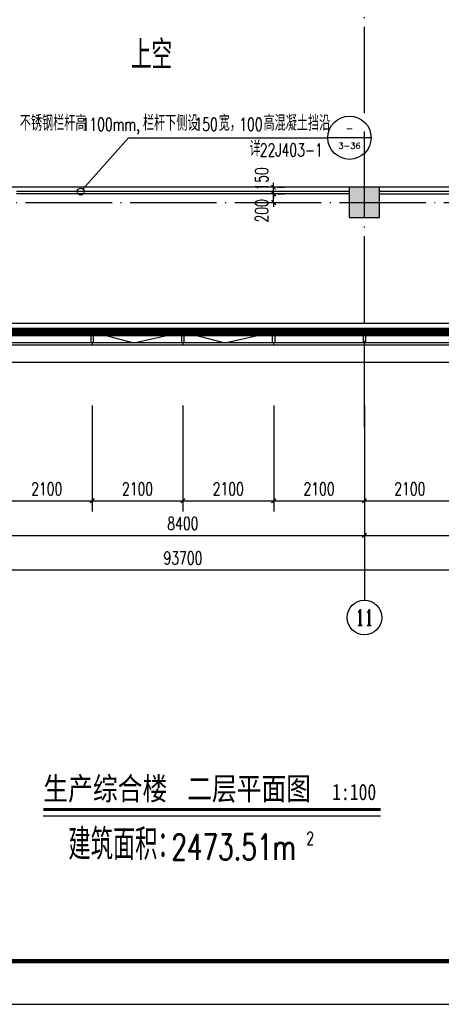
# Model space of a CAD drawing. Extents: x 797781 to 1255204, y 21234 to 1024248.
# Tile 242 of 256: x 938932 to 948687, y 253678 to 276447. Entities that reach past the tile are written whole.
import ezdxf
from ezdxf.enums import TextEntityAlignment as Align

# ---------------------------------------------------------------- set-up
doc = ezdxf.new("R2010")
doc.units = 0
doc.header["$LTSCALE"] = 1000
doc.header["$MEASUREMENT"] = 0
doc.linetypes.add('230303生产综合楼-平面图_t8$0$DOTE', pattern=[2.42, 2, -0.2, 0.02, -0.2])
doc.linetypes.add('__DASH', pattern=[0.35, 0.25, -0.1])
for name, color, linetype in [('230303生产综合楼-平面图_t8$0$3T_WOOD', 21, 'Continuous'), ('230303生产综合楼-平面图_t8$0$AXIS', 3, 'Continuous'), ('230303生产综合楼-平面图_t8$0$AXIS_TEXT', 7, 'Continuous'), ('230303生产综合楼-平面图_t8$0$COLUMN', 40, 'Continuous'), ('230303生产综合楼-平面图_t8$0$CURTWALL', 4, 'Continuous'), ('230303生产综合楼-平面图_t8$0$DIM_IDEN', 3, 'Continuous'), ('230303生产综合楼-平面图_t8$0$DIM_SYMB', 3, 'Continuous'), ('230303生产综合楼-平面图_t8$0$DOTE', 1, '230303生产综合楼-平面图_t8$0$DOTE'), ('230303生产综合楼-平面图_t8$0$PUB_DIM', 3, 'Continuous'), ('230303生产综合楼-平面图_t8$0$PUB_HATCH', 8, 'Continuous'), ('230303生产综合楼-平面图_t8$0$PUB_TEXT', 7, 'Continuous'), ('230303生产综合楼-平面图_t8$0$PUB_TITLE', 4, 'Continuous'), ('230303生产综合楼-平面图_t8$0$STAIR', 2, 'Continuous'), ('230303生产综合楼-平面图_t8$0$看线', 115, 'Continuous'), ('AXIS_TEXT', 7, 'Continuous'), ('PUB_HATCH', 8, 'Continuous'), ('PUB_TEXT', 7, 'Continuous')]:
    doc.layers.add(name, color=color, linetype=linetype)
doc.styles.add('230303生产综合楼-平面图_t8$0$-黑体', font='simhei.ttf', dxfattribs={"width": 0.8})
doc.styles.add('230303生产综合楼-平面图_t8$0$_TCH_AXIS', font='COMPLEX', dxfattribs={"bigfont": 'GBCBIG'})
doc.styles.add('230303生产综合楼-平面图_t8$0$_TCH_DIM', font='SIMPLEX', dxfattribs={"bigfont": 'GBCBIG'})
doc.styles.add('230303生产综合楼-平面图_T8$0$_TCH_DIM_T3', font='SIMPLEX', dxfattribs={"width": 0.705882, "bigfont": 'GBCBIG'})
doc.styles.add('230303生产综合楼-平面图_t8$0$_TCH_LABEL', font='COMPLEX', dxfattribs={"bigfont": 'GBCBIG'})
doc.styles.add('230303生产综合楼-平面图_t8$0$中元仿宋', font='SIM', dxfattribs={"width": 0.75, "bigfont": 'AllInOneBig.shx'})
doc.styles.add('COMPLEX', font='COMPLEX')
doc.dimstyles.new('230303生产综合楼-平面图_T8$0$_TCH_ARCH&&100', dxfattribs={"dimtxt": 297.5, "dimasz": 100, "dimexe": 250, "dimexo": 300, "dimgap": 126.25, "dimtad": 1, "dimdec": 0, "dimzin": 0, "dimdsep": 46, "dimtxsty": '230303生产综合楼-平面图_T8$0$_TCH_DIM_T3', "dimblk": '230303生产综合楼-平面图_t8$0$_ArchTick', "dimcen": 0.09, "dimclrt": 7, "dimazin": 2, "dimtfac": 1, "dimtdec": 0, "dimtix": 1, "dimtmove": 2, "dimatfit": 3, "dimfxl": 1, "dimtolj": 1, "dimtzin": 0, "dimarcsym": 0})

# ---------------------------------------------------------------- blocks, each defined once
blk = doc.blocks.new('AQ2')
at = {"color": 6, "linetype": '__DASH', "ltscale": 4, "const_width": 200}
blk.add_lwpolyline([(1125985, 272623), (1125985, 263323), (1058451, 263323), (1032885, 265974), (1032885, 272623)], dxfattribs=at)
blk = doc.blocks.new('230303生产综合楼-平面图_t8$0$2WLGJ')
at = {"layer": '230303生产综合楼-平面图_t8$0$3T_WOOD'}
for points in [[(1068110, 68796), (1068060, 68796), (1068060, 69046), (1068110, 69046)], [(1070210, 68796), (1070160, 68796), (1070160, 69046), (1070210, 69046)], [(1072310, 68796), (1072260, 68796), (1072260, 69046), (1072310, 69046)], [(1074410, 68796), (1074360, 68796), (1074360, 69046), (1074410, 69046)]]:
    blk.add_lwpolyline(points, close=True, dxfattribs=at)
for points in [[(1068085, 68796), (1068085, 68746)], [(1070185, 68796), (1070185, 68746)], [(1072285, 68796), (1072285, 68746)], [(1074385, 68796), (1074385, 68746)]]:
    blk.add_lwpolyline(points, dxfattribs=at)
blk = doc.blocks.new('230303生产综合楼-平面图_t8$0$_ArchTick')
at = {"color": 0, "linetype": 'ByBlock', "const_width": 0.3}
blk.add_lwpolyline([(-0.5, -0.5), (0.5, 0.5)], dxfattribs=at)
blk = doc.blocks.new('*D5121')
at = {"layer": '230303生产综合楼-平面图_t8$0$PUB_DIM', "color": 0, "lineweight": -2, "transparency": 16777216}
for p, q in [((944807, 272422), (944807, 272522)), ((944807, 272222), (944807, 272422)), ((944890, 272422), (945057, 272422)), ((944807, 272222), (944807, 272122)), ((944890, 272222), (945057, 272222))]:
    blk.add_line(p, q, dxfattribs=at)
at = {"layer": 'Defpoints', "color": 0, "transparency": 16777216}
for p in [(944590, 272422), (944807, 272422), (944590, 272222)]:
    blk.add_point(p, dxfattribs=at)
at = {"layer": '230303生产综合楼-平面图_t8$0$PUB_DIM', "color": 0, "lineweight": -2, "transparency": 16777216, "xscale": 100, "yscale": 100, "zscale": 100}
for p, rotation in [((944807, 272422), 270), ((944807, 272222), 90)]:
    blk.add_blockref('230303生产综合楼-平面图_t8$0$_ArchTick', p, dxfattribs=dict(at, rotation=rotation))
at = {"layer": '230303生产综合楼-平面图_t8$0$PUB_DIM', "color": 7, "transparency": 16777216, "insert": (944532, 272027), "char_height": 297.5, "attachment_point": 5, "rotation": 90, "style": '230303生产综合楼-平面图_T8$0$_TCH_DIM_T3'}
blk.add_mtext('\\A1;200', dxfattribs=at)
blk = doc.blocks.new('*D5122')
at = {"layer": '230303生产综合楼-平面图_t8$0$PUB_DIM', "color": 0, "lineweight": -2, "transparency": 16777216}
for p, q in [((944807, 272572), (944807, 272672)), ((944807, 272422), (944807, 272572)), ((944890, 272572), (945057, 272572)), ((944807, 272422), (944807, 272322)), ((944890, 272422), (945057, 272422))]:
    blk.add_line(p, q, dxfattribs=at)
at = {"layer": 'Defpoints', "color": 0, "transparency": 16777216}
for p in [(944590, 272572), (944807, 272572), (944590, 272422)]:
    blk.add_point(p, dxfattribs=at)
at = {"layer": '230303生产综合楼-平面图_t8$0$PUB_DIM', "color": 0, "lineweight": -2, "transparency": 16777216, "xscale": 100, "yscale": 100, "zscale": 100}
for p, rotation in [((944807, 272572), 270), ((944807, 272422), 90)]:
    blk.add_blockref('230303生产综合楼-平面图_t8$0$_ArchTick', p, dxfattribs=dict(at, rotation=rotation))
at = {"layer": '230303生产综合楼-平面图_t8$0$PUB_DIM', "color": 7, "transparency": 16777216, "insert": (944532, 272764), "char_height": 297.5, "attachment_point": 5, "rotation": 90, "style": '230303生产综合楼-平面图_T8$0$_TCH_DIM_T3'}
blk.add_mtext('\\A1;150', dxfattribs=at)
blk = doc.blocks.new('*D5963')
at = {"layer": '230303生产综合楼-平面图_t8$0$AXIS', "color": 0, "lineweight": -2, "transparency": 16777216}
for p, q in [((938508, 267522), (938508, 265072)), ((940608, 267522), (940608, 265072)), ((938508, 265322), (940608, 265322))]:
    blk.add_line(p, q, dxfattribs=at)
at = {"layer": 'Defpoints', "color": 0, "transparency": 16777216}
for p in [(938508, 267822), (940608, 267822), (940608, 265322)]:
    blk.add_point(p, dxfattribs=at)
at = {"layer": '230303生产综合楼-平面图_t8$0$AXIS', "color": 0, "lineweight": -2, "transparency": 16777216, "xscale": 100, "yscale": 100, "zscale": 100, "rotation": 180}
blk.add_blockref('230303生产综合楼-平面图_t8$0$_ArchTick', (938508, 265322), dxfattribs=at)
at = {"layer": '230303生产综合楼-平面图_t8$0$AXIS', "color": 0, "lineweight": -2, "transparency": 16777216, "xscale": 100, "yscale": 100, "zscale": 100}
blk.add_blockref('230303生产综合楼-平面图_t8$0$_ArchTick', (940608, 265322), dxfattribs=at)
at = {"layer": '230303生产综合楼-平面图_t8$0$AXIS', "color": 7, "transparency": 16777216, "insert": (939558, 265597), "char_height": 297.5, "attachment_point": 5, "style": '230303生产综合楼-平面图_T8$0$_TCH_DIM_T3'}
blk.add_mtext('\\A1;2100', dxfattribs=at)
blk = doc.blocks.new('*D5964')
at = {"layer": '230303生产综合楼-平面图_t8$0$AXIS', "color": 0, "lineweight": -2, "transparency": 16777216}
for p, q in [((940608, 267522), (940608, 265072)), ((942708, 267522), (942708, 265072)), ((940608, 265322), (942708, 265322))]:
    blk.add_line(p, q, dxfattribs=at)
at = {"layer": 'Defpoints', "color": 0, "transparency": 16777216}
for p in [(940608, 267822), (942708, 267822), (942708, 265322)]:
    blk.add_point(p, dxfattribs=at)
at = {"layer": '230303生产综合楼-平面图_t8$0$AXIS', "color": 0, "lineweight": -2, "transparency": 16777216, "xscale": 100, "yscale": 100, "zscale": 100, "rotation": 180}
blk.add_blockref('230303生产综合楼-平面图_t8$0$_ArchTick', (940608, 265322), dxfattribs=at)
at = {"layer": '230303生产综合楼-平面图_t8$0$AXIS', "color": 0, "lineweight": -2, "transparency": 16777216, "xscale": 100, "yscale": 100, "zscale": 100}
blk.add_blockref('230303生产综合楼-平面图_t8$0$_ArchTick', (942708, 265322), dxfattribs=at)
at = {"layer": '230303生产综合楼-平面图_t8$0$AXIS', "color": 7, "transparency": 16777216, "insert": (941658, 265597), "char_height": 297.5, "attachment_point": 5, "style": '230303生产综合楼-平面图_T8$0$_TCH_DIM_T3'}
blk.add_mtext('\\A1;2100', dxfattribs=at)
blk = doc.blocks.new('*D5965')
at = {"layer": '230303生产综合楼-平面图_t8$0$AXIS', "color": 0, "lineweight": -2, "transparency": 16777216}
for p, q in [((942708, 267522), (942708, 265072)), ((944808, 267522), (944808, 265072)), ((942708, 265322), (944808, 265322))]:
    blk.add_line(p, q, dxfattribs=at)
at = {"layer": 'Defpoints', "color": 0, "transparency": 16777216}
for p in [(942708, 267822), (944808, 267822), (944808, 265322)]:
    blk.add_point(p, dxfattribs=at)
at = {"layer": '230303生产综合楼-平面图_t8$0$AXIS', "color": 0, "lineweight": -2, "transparency": 16777216, "xscale": 100, "yscale": 100, "zscale": 100, "rotation": 180}
blk.add_blockref('230303生产综合楼-平面图_t8$0$_ArchTick', (942708, 265322), dxfattribs=at)
at = {"layer": '230303生产综合楼-平面图_t8$0$AXIS', "color": 0, "lineweight": -2, "transparency": 16777216, "xscale": 100, "yscale": 100, "zscale": 100}
blk.add_blockref('230303生产综合楼-平面图_t8$0$_ArchTick', (944808, 265322), dxfattribs=at)
at = {"layer": '230303生产综合楼-平面图_t8$0$AXIS', "color": 7, "transparency": 16777216, "insert": (943758, 265597), "char_height": 297.5, "attachment_point": 5, "style": '230303生产综合楼-平面图_T8$0$_TCH_DIM_T3'}
blk.add_mtext('\\A1;2100', dxfattribs=at)
blk = doc.blocks.new('*D5966')
at = {"layer": '230303生产综合楼-平面图_t8$0$AXIS', "color": 0, "lineweight": -2, "transparency": 16777216}
for p, q in [((944808, 267522), (944808, 265072)), ((946908, 267522), (946908, 265072)), ((944808, 265322), (946908, 265322))]:
    blk.add_line(p, q, dxfattribs=at)
at = {"layer": 'Defpoints', "color": 0, "transparency": 16777216}
for p in [(944808, 267822), (946908, 267822), (946908, 265322)]:
    blk.add_point(p, dxfattribs=at)
at = {"layer": '230303生产综合楼-平面图_t8$0$AXIS', "color": 0, "lineweight": -2, "transparency": 16777216, "xscale": 100, "yscale": 100, "zscale": 100, "rotation": 180}
blk.add_blockref('230303生产综合楼-平面图_t8$0$_ArchTick', (944808, 265322), dxfattribs=at)
at = {"layer": '230303生产综合楼-平面图_t8$0$AXIS', "color": 0, "lineweight": -2, "transparency": 16777216, "xscale": 100, "yscale": 100, "zscale": 100}
blk.add_blockref('230303生产综合楼-平面图_t8$0$_ArchTick', (946908, 265322), dxfattribs=at)
at = {"layer": '230303生产综合楼-平面图_t8$0$AXIS', "color": 7, "transparency": 16777216, "insert": (945858, 265597), "char_height": 297.5, "attachment_point": 5, "style": '230303生产综合楼-平面图_T8$0$_TCH_DIM_T3'}
blk.add_mtext('\\A1;2100', dxfattribs=at)
blk = doc.blocks.new('*D5967')
at = {"layer": '230303生产综合楼-平面图_t8$0$AXIS', "color": 0, "lineweight": -2, "transparency": 16777216}
for p, q in [((946908, 267522), (946908, 265072)), ((949008, 267522), (949008, 265072)), ((946908, 265322), (949008, 265322))]:
    blk.add_line(p, q, dxfattribs=at)
at = {"layer": 'Defpoints', "color": 0, "transparency": 16777216}
for p in [(946908, 267822), (949008, 267822), (949008, 265322)]:
    blk.add_point(p, dxfattribs=at)
at = {"layer": '230303生产综合楼-平面图_t8$0$AXIS', "color": 0, "lineweight": -2, "transparency": 16777216, "xscale": 100, "yscale": 100, "zscale": 100, "rotation": 180}
blk.add_blockref('230303生产综合楼-平面图_t8$0$_ArchTick', (946908, 265322), dxfattribs=at)
at = {"layer": '230303生产综合楼-平面图_t8$0$AXIS', "color": 0, "lineweight": -2, "transparency": 16777216, "xscale": 100, "yscale": 100, "zscale": 100}
blk.add_blockref('230303生产综合楼-平面图_t8$0$_ArchTick', (949008, 265322), dxfattribs=at)
at = {"layer": '230303生产综合楼-平面图_t8$0$AXIS', "color": 7, "transparency": 16777216, "insert": (947958, 265597), "char_height": 297.5, "attachment_point": 5, "style": '230303生产综合楼-平面图_T8$0$_TCH_DIM_T3'}
blk.add_mtext('\\A1;2100', dxfattribs=at)
blk = doc.blocks.new('*D6134')
at = {"layer": '230303生产综合楼-平面图_t8$0$AXIS', "color": 0, "lineweight": -2, "transparency": 16777216}
for p, q in [((938508, 266722), (938508, 264272)), ((946908, 266722), (946908, 264272)), ((938508, 264522), (946908, 264522))]:
    blk.add_line(p, q, dxfattribs=at)
at = {"layer": 'Defpoints', "color": 0, "transparency": 16777216}
for p in [(938508, 267022), (946908, 267022), (946908, 264522)]:
    blk.add_point(p, dxfattribs=at)
at = {"layer": '230303生产综合楼-平面图_t8$0$AXIS', "color": 0, "lineweight": -2, "transparency": 16777216, "xscale": 100, "yscale": 100, "zscale": 100, "rotation": 180}
blk.add_blockref('230303生产综合楼-平面图_t8$0$_ArchTick', (938508, 264522), dxfattribs=at)
at = {"layer": '230303生产综合楼-平面图_t8$0$AXIS', "color": 0, "lineweight": -2, "transparency": 16777216, "xscale": 100, "yscale": 100, "zscale": 100}
blk.add_blockref('230303生产综合楼-平面图_t8$0$_ArchTick', (946908, 264522), dxfattribs=at)
at = {"layer": '230303生产综合楼-平面图_t8$0$AXIS', "color": 7, "transparency": 16777216, "insert": (942708, 264797), "char_height": 297.5, "attachment_point": 5, "style": '230303生产综合楼-平面图_T8$0$_TCH_DIM_T3'}
blk.add_mtext('\\A1;8400', dxfattribs=at)
blk = doc.blocks.new('*D6135')
at = {"layer": '230303生产综合楼-平面图_t8$0$AXIS', "color": 0, "lineweight": -2, "transparency": 16777216}
for p, q in [((946908, 266722), (946908, 264272)), ((955308, 266722), (955308, 264272)), ((946908, 264522), (955308, 264522))]:
    blk.add_line(p, q, dxfattribs=at)
at = {"layer": 'Defpoints', "color": 0, "transparency": 16777216}
for p in [(946908, 267022), (955308, 267022), (955308, 264522)]:
    blk.add_point(p, dxfattribs=at)
at = {"layer": '230303生产综合楼-平面图_t8$0$AXIS', "color": 0, "lineweight": -2, "transparency": 16777216, "xscale": 100, "yscale": 100, "zscale": 100, "rotation": 180}
blk.add_blockref('230303生产综合楼-平面图_t8$0$_ArchTick', (946908, 264522), dxfattribs=at)
at = {"layer": '230303生产综合楼-平面图_t8$0$AXIS', "color": 0, "lineweight": -2, "transparency": 16777216, "xscale": 100, "yscale": 100, "zscale": 100}
blk.add_blockref('230303生产综合楼-平面图_t8$0$_ArchTick', (955308, 264522), dxfattribs=at)
at = {"layer": '230303生产综合楼-平面图_t8$0$AXIS', "color": 7, "transparency": 16777216, "insert": (951108, 264797), "char_height": 297.5, "attachment_point": 5, "style": '230303生产综合楼-平面图_T8$0$_TCH_DIM_T3'}
blk.add_mtext('\\A1;8400', dxfattribs=at)
blk = doc.blocks.new('*D6141')
at = {"layer": '230303生产综合楼-平面图_t8$0$AXIS', "color": 0, "lineweight": -2, "transparency": 16777216}
for p, q in [((895858, 266722), (895858, 263472)), ((989558, 266722), (989558, 263472)), ((895858, 263722), (989558, 263722))]:
    blk.add_line(p, q, dxfattribs=at)
at = {"layer": 'Defpoints', "color": 0, "transparency": 16777216}
for p in [(895858, 267022), (989558, 267022), (989558, 263722)]:
    blk.add_point(p, dxfattribs=at)
at = {"layer": '230303生产综合楼-平面图_t8$0$AXIS', "color": 0, "lineweight": -2, "transparency": 16777216, "xscale": 100, "yscale": 100, "zscale": 100, "rotation": 180}
blk.add_blockref('230303生产综合楼-平面图_t8$0$_ArchTick', (895858, 263722), dxfattribs=at)
at = {"layer": '230303生产综合楼-平面图_t8$0$AXIS', "color": 0, "lineweight": -2, "transparency": 16777216, "xscale": 100, "yscale": 100, "zscale": 100}
blk.add_blockref('230303生产综合楼-平面图_t8$0$_ArchTick', (989558, 263722), dxfattribs=at)
at = {"layer": '230303生产综合楼-平面图_t8$0$AXIS', "color": 7, "transparency": 16777216, "insert": (942708, 263997), "char_height": 297.5, "attachment_point": 5, "style": '230303生产综合楼-平面图_T8$0$_TCH_DIM_T3'}
blk.add_mtext('\\A1;93700', dxfattribs=at)
blk = doc.blocks.new('_AXISO')
blk.add_circle((0, 0), 0.5)
at = {"layer": 'AXIS_TEXT', "style": 'COMPLEX', "width": 1.041667}
blk.add_attdef('A', text='', height=0.56, dxfattribs=at).set_placement((-0.25, -0.28), (0.25, -0.28), align=Align.FIT)
blk = doc.blocks.new('_FZH')
blk.add_lwpolyline([(-0.5, -0.5), (0.5, -0.5), (0.5, 0.5), (-0.5, 0.5)], close=True)
at = {"layer": 'PUB_HATCH'}
blk.add_solid([(-0.5, -0.5), (0.5, -0.5), (-0.5, 0.5), (0.5, 0.5)], dxfattribs=at)

msp = doc.modelspace()

# ---------------------------------------------------------------- linework, layer by layer
at = {"layer": '230303生产综合楼-平面图_t8$0$AXIS'}
msp.add_line((946908, 267021.6), (946908, 263021.6), dxfattribs=at)
at = {"layer": '230303生产综合楼-平面图_t8$0$CURTWALL'}
for points in [[(895858, 298621.6), (963708, 298621.6), (989558, 295941.7), (989558, 268921.6), (921708, 268921.6), (895858, 271601.4)], [(895908, 298571.6), (963705.4, 298571.6), (989508, 295896.6), (989508, 268971.6), (921710.6, 268971.6), (895908, 271646.5)], [(896158, 298321.6), (963692.5, 298321.6), (989258, 295671.2), (989258, 269221.6), (921723.5, 269221.6), (896158, 271872)]]:
    msp.add_lwpolyline(points, close=True, dxfattribs=at)
for points in [[(940633, 269221.6), (941574.8, 268971.6), (942683, 269221.6)], [(942733, 269221.6), (943674.8, 268971.6), (944783, 269221.6)]]:
    msp.add_lwpolyline(points, dxfattribs=at)
at = {"layer": '230303生产综合楼-平面图_t8$0$DIM_IDEN'}
for p, q in [((940396.6, 272531.4), (941449.1, 273717.2)), ((941449.1, 273717.2), (946062.1, 273717.2)), ((947062.1, 273717.2), (946062.1, 273717.2))]:
    msp.add_line(p, q, dxfattribs=at)
for centre, radius in [((946562.1, 273717.2), 500), ((940343.5, 272471.6), 80)]:
    msp.add_circle(centre, radius, dxfattribs=at)
at = {"layer": '230303生产综合楼-平面图_t8$0$DIM_SYMB', "const_width": 70}
msp.add_lwpolyline([(939478.1, 258179.9), (947280.8, 258179.9)], dxfattribs=at)
at = {"layer": '230303生产综合楼-平面图_t8$0$DIM_SYMB'}
msp.add_lwpolyline([(939478.1, 258039.9), (947280.8, 258039.9)], dxfattribs=at)
at = {"layer": '230303生产综合楼-平面图_t8$0$DOTE'}
for p, q in [((946908, 267021.6), (946908, 298621.6)), ((895508, 272221.6), (989908, 272221.6))]:
    msp.add_line(p, q, dxfattribs=at)
at = {"layer": '230303生产综合楼-平面图_t8$0$PUB_HATCH', "color": 8}
msp.add_lwpolyline([(989058, 269421.6), (921733.9, 269421.6), (896358, 272052.3), (896358, 281821.6)], dxfattribs=at)
at = {"layer": '230303生产综合楼-平面图_t8$0$PUB_TITLE'}
msp.add_lwpolyline([(881593.5, 253678), (1007693.5, 253678), (1007693.5, 313078), (881593.5, 313078)], close=True, dxfattribs=at)
at = {"layer": '230303生产综合楼-平面图_t8$0$PUB_TITLE', "const_width": 100}
msp.add_lwpolyline([(884093.5, 254678), (1006693.5, 254678), (1006693.5, 312078), (884093.5, 312078)], close=True, dxfattribs=at)
at = {"layer": '230303生产综合楼-平面图_t8$0$STAIR'}
for p, q in [((954958, 272571.6), (930458, 272571.6)), ((946558, 272471.6), (938858, 272471.6)), ((946558, 272421.6), (938858, 272421.6)), ((954958, 272471.6), (947258, 272471.6)), ((954958, 272411.6), (947258, 272411.6))]:
    msp.add_line(p, q, dxfattribs=at)
at = {"layer": '230303生产综合楼-平面图_t8$0$看线'}
msp.add_lwpolyline([(895458, 299021.6), (964094.7, 299021.6), (989958, 296301.8), (989958, 268521.6), (921321.3, 268521.6), (895458, 271241.3)], close=True, dxfattribs=at)

# ---------------------------------------------------------------- block references
for name, p in [('AQ2', (-136727.2, 5898.4)), ('230303生产综合楼-平面图_t8$0$2WLGJ', (-127477.2, 200175.3))]:
    msp.add_blockref(name, p)
at = {"layer": '230303生产综合楼-平面图_t8$0$AXIS'}
ref = msp.add_blockref('_AXISO', (946908, 262621.6), dxfattribs=dict(at, xscale=800, yscale=800, zscale=800))
ref.add_attrib('A', '11', dxfattribs={"layer": '230303生产综合楼-平面图_t8$0$AXIS_TEXT', "ltscale": 2, "height": 368.76, "style": '230303生产综合楼-平面图_t8$0$_TCH_AXIS'}).set_placement((946697.3, 262437.2), (947118.7, 262437.2), align=Align.FIT)
at = {"layer": '230303生产综合楼-平面图_t8$0$COLUMN', "xscale": 700, "yscale": 700, "zscale": 700, "rotation": 270}
msp.add_blockref('_FZH', (946908, 272221.6), dxfattribs=at)

# ---------------------------------------------------------------- texts
at = {"layer": '230303生产综合楼-平面图_t8$0$PUB_TEXT', "style": '230303生产综合楼-平面图_t8$0$中元仿宋', "width": 0.75}
msp.add_text('上空', height=666.67, rotation=360, dxfattribs=at).set_placement((941507.7, 275302.3))
at = {"layer": '230303生产综合楼-平面图_t8$0$PUB_TEXT', "style": '230303生产综合楼-平面图_t8$0$_TCH_DIM'}
msp.add_text('建筑面积：', height=714.89, dxfattribs=at).set_placement((940058.9, 257017.8))
at = {"layer": '230303生产综合楼-平面图_t8$0$PUB_TEXT', "style": '230303生产综合楼-平面图_t8$0$_TCH_DIM', "width": 0.705882}
for s, height, p in [('2473.51m', 595, (942441.9, 257017.8)), ('2', 297.5, (945561.9, 257367.8))]:
    msp.add_text(s, height=height, dxfattribs=at).set_placement(p)
at = {"layer": 'PUB_TEXT', "style": '230303生产综合楼-平面图_t8$0$_TCH_DIM'}
for s, height, p in [('不锈钢栏杆高', 357.45, (938934.1, 273878.9)), ('栏杆下侧设', 357.45, (941783.9, 273878.9)), ('宽，', 357.45, (943535.4, 273878.9)), ('高混凝土挡沿', 357.45, (944572, 273878.9)), ('详', 357.4, (944248.8, 273284.6))]:
    msp.add_text(s, height=height, dxfattribs=at).set_placement(p)
at = {"layer": 'PUB_TEXT'}
for s, height, style, width, p in [('1100mm,', 297.5, '230303生产综合楼-平面图_t8$0$_TCH_DIM', 0.705882, (940363.9, 273878.9)), ('150', 297.5, '230303生产综合楼-平面图_t8$0$_TCH_DIM', 0.705882, (942975.4, 273878.9)), ('100', 297.5, '230303生产综合楼-平面图_t8$0$_TCH_DIM', 0.705882, (944012, 273878.9)), ('22J403-1', 297.5, '230303生产综合楼-平面图_t8$0$_TCH_DIM', 0.705882, (944487.1, 273284.6)), ('生产综合楼', 525.74, '230303生产综合楼-平面图_t8$0$-黑体', 0.8, (939478.1, 258402.6)), ('二层平面图', 525.74, '230303生产综合楼-平面图_t8$0$-黑体', 0.8, (942805, 258402.6)), ('1:100', 375.53, '230303生产综合楼-平面图_t8$0$-黑体', 0.8, (946159.7, 258399.6))]:
    msp.add_text(s, height=height, dxfattribs=dict(at, style=style, width=width)).set_placement(p)
at = {"layer": 'PUB_TEXT', "style": '230303生产综合楼-平面图_t8$0$_TCH_LABEL', "width": 0.777778}
msp.add_text('-', height=261, dxfattribs=at).set_placement((946475.1, 273809.8), (946649.1, 273809.8), align=Align.FIT)
at = {"layer": 'PUB_TEXT', "style": '230303生产综合楼-平面图_t8$0$_TCH_LABEL'}
msp.add_text('3-36', height=138.99, dxfattribs=at).set_placement((946304, 273462.5), (946820.2, 273462.5), align=Align.FIT)

# ---------------------------------------------------------------- dimensions: what is measured, and where the dimension line sits
at = {"layer": '230303生产综合楼-平面图_t8$0$AXIS'}
for p1, p2, distance, picture, middle in [((938508, 267821.6), (940608, 267821.6), -2500, '*D5963', (939558, 265596.6)), ((940608, 267821.6), (942708, 267821.6), -2500, '*D5964', (941658, 265596.6)), ((942708, 267821.6), (944808, 267821.6), -2500, '*D5965', (943758, 265596.6)), ((944808, 267821.6), (946908, 267821.6), -2500, '*D5966', (945858, 265596.6)), ((946908, 267821.6), (949008, 267821.6), -2500, '*D5967', (947958, 265596.6)), ((895858, 267021.6), (989558, 267021.6), -3300, '*D6141', (942708, 263996.6)), ((938508, 267021.6), (946908, 267021.6), -2500, '*D6134', (942708, 264796.6)), ((946908, 267021.6), (955308, 267021.6), -2500, '*D6135', (951108, 264796.6))]:
    dim = msp.add_aligned_dim(p1=p1, p2=p2, distance=distance, dimstyle='230303生产综合楼-平面图_T8$0$_TCH_ARCH&&100', dxfattribs=at)
    dim.commit()
    dim.dimension.update_dxf_attribs({"geometry": picture, "text_midpoint": middle})
at = {"layer": '230303生产综合楼-平面图_t8$0$PUB_DIM'}
for base, p1, p2, picture, middle in [((944807.3, 272571.6), (944590.1, 272421.6), (944590.1, 272571.6), '*D5122', (944532.3, 272763.6)), ((944807.3, 272421.6), (944590.1, 272221.6), (944590.1, 272421.6), '*D5121', (944532.3, 272026.9))]:
    dim = msp.add_linear_dim(base=base, p1=p1, p2=p2, angle=90, dimstyle='230303生产综合楼-平面图_T8$0$_TCH_ARCH&&100', dxfattribs=at)
    dim.commit()
    dim.dimension.update_dxf_attribs({"geometry": picture, "text_midpoint": middle, "dimtype": 161})

doc.saveas('drawing.dxf')
